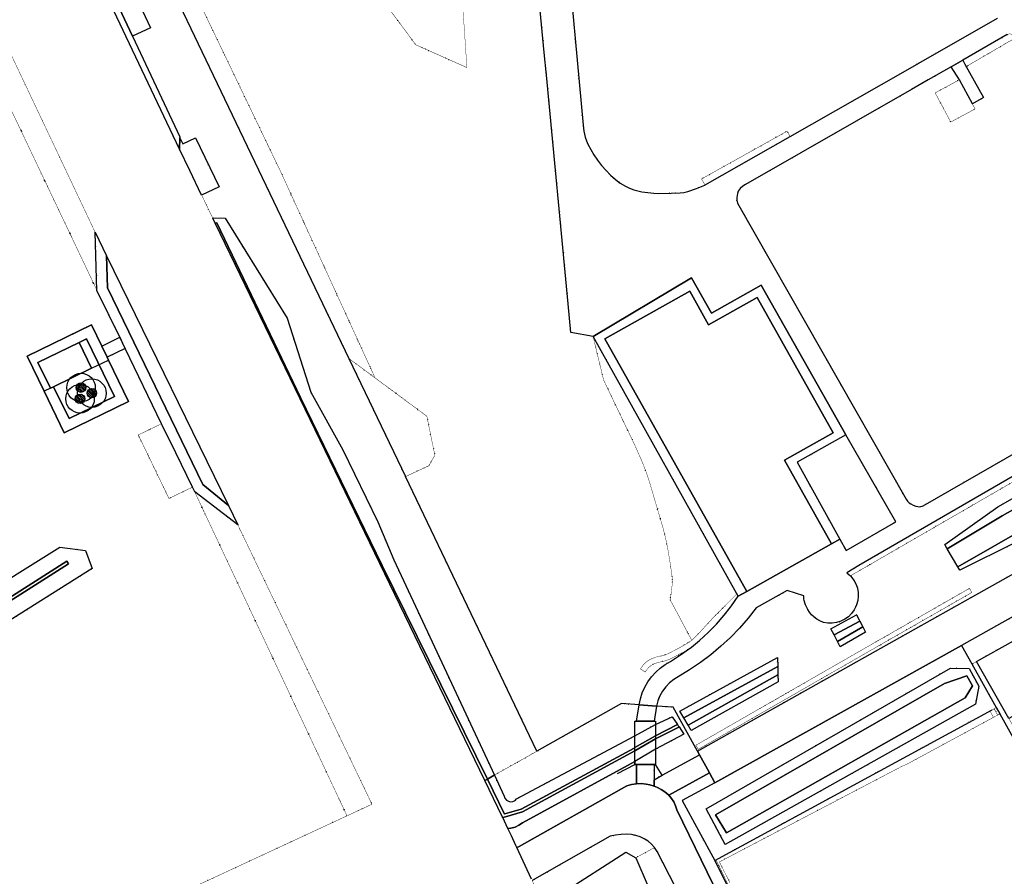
# Model space of a CAD drawing. Header units: millimetres. Extents: x 0 to 1134213, y -536989 to 313336.
# Tile 58 of 86: x 544705 to 647964, y -351230 to -261346. Entities that reach past the tile are written whole.
import ezdxf

# ---------------------------------------------------------------- set-up
doc = ezdxf.new("R2010")
doc.units = ezdxf.units.MM
doc.linetypes.add('DOT', pattern=[6.35, 0, -6.35])
for name, color, linetype in [('ondersteunendwaterdeel_oever_slootkant', 7, 'Continuous'), ('panden', 7, 'Continuous'), ('terreindeelbegroeid', 7, 'DOT'), ('terreindeelonbegroeid', 7, 'DOT'), ('waterdeel', 4, 'Continuous'), ('wegdeel_opstelplaats', 7, 'Continuous'), ('wegdeel_rijbaan', 7, 'Continuous'), ('wegdeel_voetpad', 7, 'Continuous')]:
    doc.layers.add(name, color=color, linetype=linetype)
for name, color, linetype, true_color in [('overbruggingsdeel_dek', 7, 'Continuous', 0xf121cb), ('plustopo_tuiblok', 7, 'Continuous', 0xbb1bc3), ('scheiding_doorgang', 7, 'Continuous', 0x8a193f), ('scheiding_hek', 7, 'Continuous', 0x8a193f)]:
    doc.layers.add(name, color=color, linetype=linetype, true_color=true_color)

# ---------------------------------------------------------------- blocks, each defined once
blk = doc.blocks.new('094')
at = {"color": 0, "linetype": 'Continuous'}
for p, q in [((0.092, -0.492), (-0.492, 0.092)), ((0.24, -0.44), (-0.44, 0.24)), ((0.354, -0.354), (-0.354, 0.354)), ((0.44, -0.24), (-0.24, 0.44)), ((0.492, -0.092), (-0.092, 0.492)), ((0.488, 0.112), (0.112, 0.488)), ((-0.112, -0.488), (-0.488, -0.112))]:
    blk.add_line(p, q, dxfattribs=at)
for radius in [1.5, 0.5]:
    blk.add_circle((0, 0), radius, dxfattribs=at)

msp = doc.modelspace()

# ---------------------------------------------------------------- linework, layer by layer
at = {"layer": 'ondersteunendwaterdeel_oever_slootkant'}
for points in [[(361524.7, -130483.6, 0), (387117.7, -177583.6, 0), (414404.7, -225807.6, 0), (431997.7, -204354.6, 0), (432664.7, -205533.6, 0), (433481.7, -206976.6, 0), (428184.7, -213988.6, 0), (428041.7, -214156.6, 0), (416422.7, -227767.6, 0), (428571.7, -249515.6, 0), (445135.7, -278563.6, 0), (453171.7, -293717.6, 0), (464988.7, -314660.6, 0), (487397.7, -355733.6, 0), (509636.7, -342552.6, 0), (528585.7, -330230.6, 0), (529923.7, -328542.6, 0), (548906.7, -316702.6, 0), (551616.7, -317055.6, 0), (552318.7, -318926.6, 0), (510773.7, -345108.6, 0), (501409.7, -350431.6, 0), (488413.7, -358286.6, 0)], [(487042.7, -357744.6, 0), (500897.7, -349006.6, 0), (509864.7, -343407.6, 0), (529409.7, -331417.6, 0), (549824.7, -318433.6, 0), (549663.7, -318179.6, 0), (529250.7, -331163.6, 0), (509706.7, -343152.6, 0), (500737.7, -348752.6, 0), (486889.7, -357486.6, 0)]]:
    msp.add_polyline3d(points, dxfattribs=at)
for points in [[(594482.5, -340614, 0), (594479.8, -340615.5, 0), (593749.3, -341024.2, 0), (582707.7, -318614.6, 0), (574163.7, -301002.6, 0), (565367.7, -282648.6, 0), (565215.7, -282712.6, 0), (564949.7, -282162.6, 0), (565023.7, -282126.6, 0), (566245.7, -282175.6, 0), (572765.7, -292670.6, 0), (575251.7, -300434.6, 0), (578598.7, -306468.6, 0), (582266.7, -314039.6, 0), (583927.7, -318005.6, 0)], [(643081.7, -318759.6, 0), (667136.7, -304960.6, 0), (675109.7, -300323.6, 0), (673434.7, -299219.6, 0), (666036.7, -303101.6, 0), (647751.7, -313391.6, 0), (641970.7, -316882.6, 0), (641722.7, -316402.6, 0), (647276.7, -312467.6, 0), (665354.7, -302151.6, 0), (672822.7, -298182.6, 0), (675256.7, -298306.6, 0), (676134.7, -299814.6, 0), (675635.7, -300956.6, 0), (667654.7, -305621.6, 0), (649207.7, -316171.6, 0), (643304.7, -319110.6, 0)], [(632827.7, -324463.6, 0), (630110.7, -325904.6, 0), (629781.7, -325266.6, 0), (632479.7, -323787.6, 0)], [(630459.7, -326583.6, 0), (633124.7, -325041.6, 0), (633421.7, -325618.6, 0), (630743.7, -327133.6, 0)], [(624204.7, -329206.6, 0), (614337.7, -334593.6, 0), (613929.7, -333901.6, 0), (624184.7, -328281.6, 0)], [(644270.7, -329413.6, 0), (645308.7, -331286.6, 0), (644939.7, -333166.6, 0), (618690.7, -347875.6, 0), (616701.7, -344153.6, 0), (642313.7, -329374.6, 0)], [(614803.7, -335384.6, 0), (624223.7, -330104.6, 0), (624238.7, -330828.6, 0), (615122.7, -335924.6, 0)], [(617684.7, -344791.6, 0), (618814.7, -346659.6, 0), (643843.7, -332497.6, 0), (644635.7, -331237.6, 0), (644022.7, -330198.6, 0), (641679.7, -330998.6, 0)], [(609143.7, -337767.6, 0), (597311.7, -344183.6, 0), (595583.7, -344688.6, 0), (595558.7, -344695.6, 0), (593749.7, -341024.6, 0), (594479.7, -340615.6, 0), (594482.7, -340613.6, 0), (595511.7, -342818.6, 0), (595596.7, -343044.6, 0), (595750.7, -343231.6, 0), (595956.7, -343356.6, 0), (596192.7, -343408.6, 0), (596432.7, -343380.6, 0), (596650.7, -343274.6, 0), (596821.7, -343104.6, 0), (609214.7, -336501.6, 0), (611376.7, -335291.6, 0), (613139.7, -334491.6, 0), (613685.7, -335304.6, 0), (611376.7, -336477.6, 0), (609214.7, -337728.6, 0)], [(596226.7, -346176.6, 0), (595901.7, -346208.6, 0), (595359.7, -345066.6, 0), (595667.7, -344976.6, 0), (597425.7, -344462.6, 0), (609215.7, -338069.6, 0), (611376.7, -336813.6, 0), (611444.7, -336779.6, 0), (613837.7, -335563.6, 0), (613853.7, -335554.6, 0), (614370.7, -336326.6, 0), (611376.7, -337895.6, 0), (609221.7, -339178.6, 0), (597424.7, -345604.6, 0), (597060.7, -345863.6, 0), (596657.7, -346056.6, 0)]]:
    msp.add_polyline3d(points, close=True, dxfattribs=at)
at = {"layer": 'overbruggingsdeel_dek'}
msp.add_polyline3d([(609373.7, -339482.6, 0), (609214.7, -339482.6, 0), (609221.7, -339178.6, 0), (609215.7, -338069.6, 0), (609214.7, -337899.6, 0), (609214.7, -337728.6, 0), (609214.7, -336501.6, 0), (609214.7, -334956.6, 0), (609373.7, -334956.6, 0), (611226.7, -334956.6, 0), (611376.7, -334956.6, 0), (611376.7, -335291.6, 0), (611376.7, -336477.6, 0), (611376.7, -336645.6, 0), (611376.7, -336813.6, 0), (611376.7, -337895.6, 0), (611376.7, -339482.6, 0), (611226.7, -339482.6, 0)], close=True, dxfattribs=at)
at = {"layer": 'panden'}
for points in [[(629839.7, -316342.6, 0), (620954.7, -321329.6, 0), (606085.7, -294831.6, 0), (614970.7, -289843.6, 0), (616948.7, -293369.6, 0), (622058.7, -290501.6, 0), (630025.7, -304699.6, 0), (624915.7, -307567.6, 0)], [(548258.7, -299853.6, 0), (547925.7, -300014.6, 0), (546616.7, -297315.6, 0), (550935.7, -295220.6, 0), (552244.7, -297919.6, 0)]]:
    msp.add_polyline3d(points, close=True, dxfattribs=at)
at = {"layer": 'scheiding_doorgang'}
for p, q in [((609655.7, -333241.6), (611487.7, -333372.6)), ((615990.7, -338476.6), (616821.7, -339978.6))]:
    msp.add_line(p, q, dxfattribs=at)
at = {"layer": 'scheiding_hek'}
for p, q in [((552244.7, -297919.6), (554016.7, -297060.6)), ((579231.7, -296899.6), (585156.7, -309288.6)), ((547925.7, -300014.6), (547269.7, -300333.6)), ((617594.7, -341427.6), (643475.7, -326997.6)), ((643475.7, -326997.6), (644566.7, -328949.6)), ((644566.7, -328949.6), (647125.7, -333526.6)), ((647125.7, -333526.6), (647495.7, -334188.6)), ((617590.7, -349564.6), (646677.7, -333769.6)), ((615777.7, -338089.6), (615990.7, -338476.6)), ((607404.7, -340458.6), (609214.7, -339482.6)), ((612093.7, -340616.6), (611376.7, -339482.6)), ((616821.7, -339978.6), (617029.7, -340368.6)), ((617029.7, -340368.6), (617594.7, -341427.6))]:
    msp.add_line(p, q, dxfattribs=at)
for points in [[(556509.7, -234194.6, 0), (551197.7, -238274.6, 0), (579231.7, -296899.6, 0)], [(545479.7, -296644.6, 0), (547269.7, -300333.6, 0), (549377.7, -304679.6, 0), (556125.7, -301405.6, 0), (554016.7, -297060.6, 0), (553868.7, -296754.6, 0), (553301.7, -295585.6, 0), (552227.7, -293371.6, 0), (545479.7, -296644.6, 0)], [(609655.7, -333241.6, 0), (607829.7, -333111.6, 0), (598938.7, -338109.6, 0), (585156.7, -309288.6, 0)], [(615777.7, -338089.6, 0), (615602.7, -337771.6, 0), (613233.7, -333497.6, 0), (611487.7, -333372.6, 0)], [(647495.7, -334188.6, 0), (652369.7, -342907.6, 0), (652722.7, -342714.6, 0)], [(617594.7, -341427.6, 0), (614192.7, -343273.6, 0), (617590.7, -349564.6, 0)]]:
    msp.add_polyline3d(points, dxfattribs=at)
at = {"layer": 'terreindeelbegroeid'}
for points in [[(556761.7, -236487.6, 0), (553700.7, -238856.6, 0), (553883.7, -239404.6, 0), (572057.7, -277261.6, 0), (581974.7, -298931.6, 0), (579232.7, -296899.6, 0), (551197.7, -238274.6, 0), (556509.7, -234194.6, 0)], [(552807.7, -289755.6, 0), (529122.7, -239892.6, 0), (531010.7, -238768.6, 0), (531303.7, -238594.6, 0), (552612.7, -283634.6, 0)], [(648999.7, -262979.6, 0), (649150.7, -263238.6, 0), (643976.7, -266258.6, 0), (643825.7, -265999.6, 0), (643679.7, -265737.6, 0), (643598.7, -265593.6, 0), (648275.7, -262914.6, 0), (648396.7, -262857.6, 0), (648524.7, -262820.6, 0), (648628.7, -262848.6, 0)], [(625502.7, -273611.6, 0), (616599.7, -278690.6, 0), (616570.7, -278702.6, 0), (616504.7, -278579.6, 0), (616358.7, -278317.6, 0), (616212.7, -278055.6, 0), (625185.7, -273048.6, 0), (625331.7, -273310.6, 0), (625477.7, -273572.6, 0)], [(619929.7, -321606.6, 0), (619879.7, -321656.6, 0), (618617.7, -322920.6, 0), (618136.7, -323373.6, 0), (618131.7, -323379.6, 0), (617662.7, -323851.6, 0), (617658.7, -323856.6, 0), (616955.7, -324605.6, 0), (616952.7, -324608.6, 0), (615927.7, -325740.6, 0), (615195.7, -326470.6, 0), (612914.7, -322202.6, 0), (612971.7, -321945.6, 0), (613071.7, -321216.6, 0), (613145.7, -320483.6, 0), (613154.7, -320143.6, 0), (613128.7, -319804.6, 0), (612920.7, -318368.6, 0), (612681.7, -316936.6, 0), (612499.7, -316020.6, 0), (612286.7, -315110.6, 0), (612134.7, -314535.6, 0), (610748.7, -309851.6, 0), (610398.7, -308799.6, 0), (610247.7, -308411.6, 0), (609995.7, -307766.6, 0), (609221.7, -306004.6, 0), (605941.7, -299160.6, 0), (604837.7, -294586.6, 0)], [(671556.7, -296719.6, 0), (631819.7, -319706.6, 0), (631674.7, -319559.6, 0), (631448.7, -319380.6, 0), (632706.7, -318612.6, 0), (671299.7, -296278.6, 0), (671355.7, -296373.6, 0), (671456.7, -296546.6, 0)], [(581974.7, -298931.6, 0), (587406.7, -302957.6, 0), (588242.7, -307059.6, 0), (587606.7, -308154.6, 0), (585156.7, -309288.6, 0), (583417.7, -305652.6, 0), (579232.7, -296899.6, 0)], [(641970.7, -316882.6, 0), (643081.7, -318759.6, 0), (643304.7, -319110.6, 0), (649207.7, -316171.6, 0), (667654.7, -305621.6, 0), (675635.7, -300956.6, 0), (676134.7, -299814.6, 0), (675256.7, -298306.6, 0), (672822.7, -298182.6, 0), (665354.7, -302151.6, 0), (647276.7, -312467.6, 0), (641722.7, -316402.6, 0)], [(562821.8, -310398.1, 0), (562429.8, -310585.5, 0), (560357.8, -311584.5, 0), (557144.8, -304918.5, 0), (559305.8, -303876.5, 0), (559591, -303738.9, 0), (559660.7, -303882.6, 0), (561069.7, -306786.6, 0)], [(636588.7, -314037.6, 0), (631379.7, -317040.6, 0), (630712.7, -315852.6, 0), (626225.7, -307768.6, 0), (631356.7, -304916.6, 0)], [(579030.7, -344884.6, 0), (563060.7, -310890.6, 0), (567578.7, -314352.6, 0), (581650.7, -343667.6, 0)], [(634321.7, -327309.6, 0), (615866.7, -337908.6, 0), (615741.7, -337691.6, 0), (615617.7, -337474.6, 0), (634073.7, -326875.6, 0), (644309.7, -321015.6, 0), (644433.7, -321232.6, 0), (644557.7, -321449.6, 0)], [(634321.7, -327309.6, 0), (644557.7, -321449.6, 0), (644433.7, -321232.6, 0), (644309.7, -321015.6, 0), (634073.7, -326875.6, 0), (615617.7, -337474.6, 0), (615741.7, -337691.6, 0), (615866.7, -337908.6, 0)], [(620056.7, -321833.6, 0), (619353.7, -322857.6, 0), (619239.7, -323005.6, 0), (618593.7, -323838.6, 0), (617777.7, -324775.6, 0), (616909.7, -325662.6, 0), (615991.7, -326499.6, 0), (615145.7, -327185.6, 0), (615027.7, -327281.6, 0), (614950.7, -327337.6, 0), (614216.7, -327765.6, 0), (614203.7, -327772.6, 0), (612941.7, -328424.6, 0), (612902.7, -328441.6, 0), (612353.7, -328632.6, 0), (612320.7, -328642.6, 0), (611616.7, -328800.6, 0), (611288.7, -328918.6, 0), (610982.7, -329072.6, 0), (610733.7, -329253.6, 0), (610524.7, -329480.6, 0), (610307.7, -329803.6, 0), (610058.7, -329635.6, 0), (609809.7, -329467.6, 0), (610039.7, -329126.6, 0), (610067.7, -329091.6, 0), (610311.7, -328825.6, 0), (610356.7, -328785.6, 0), (610649.7, -328572.6, 0), (610690.7, -328547.6, 0), (611034.7, -328374.6, 0), (611067.7, -328360.6, 0), (611430.7, -328229.6, 0), (611466.7, -328218.6, 0), (612172.7, -328060.6, 0), (612684.7, -327882.6, 0), (613920.7, -327243.6, 0), (614645.7, -326820.6, 0), (615195.7, -326470.6, 0), (615927.7, -325740.6, 0), (616952.7, -324608.6, 0), (616955.7, -324605.6, 0), (617658.7, -323856.6, 0), (617662.7, -323851.6, 0), (618131.7, -323379.6, 0), (618136.7, -323373.6, 0), (618617.7, -322920.6, 0), (619879.7, -321656.6, 0), (619929.7, -321606.6, 0)], [(633124.7, -325041.6, 0), (632827.7, -324463.6, 0), (632479.7, -323787.6, 0), (629781.7, -325266.6, 0), (630110.7, -325904.6, 0), (630459.7, -326583.6, 0), (630743.7, -327133.6, 0), (633421.7, -325618.6, 0)], [(644566.7, -328949.6, 0), (647122.7, -333521.6, 0), (617724.7, -349491.6, 0), (617590.7, -349564.6, 0), (614192.7, -343273.6, 0), (617594.7, -341427.6, 0), (643475.7, -326997.6, 0)], [(624223.7, -330104.6, 0), (624204.7, -329206.6, 0), (624184.7, -328281.6, 0), (613929.7, -333901.6, 0), (614337.7, -334593.6, 0), (614803.7, -335384.6, 0), (615122.7, -335924.6, 0), (624238.7, -330828.6, 0)], [(616701.7, -344153.6, 0), (618690.7, -347875.6, 0), (644939.7, -333166.6, 0), (645308.7, -331286.6, 0), (644270.7, -329413.6, 0), (642313.7, -329374.6, 0)], [(609655.7, -333241.6, 0), (609373.7, -334956.6, 0), (611226.7, -334956.6, 0), (611487.7, -333372.6, 0), (613233.7, -333497.6, 0), (615602.7, -337771.6, 0), (615777.7, -338089.6, 0), (615990.7, -338476.6, 0), (612093.7, -340616.6, 0), (611226.7, -341092.6, 0), (611226.7, -339482.6, 0), (609373.7, -339482.6, 0), (609214.7, -339482.6, 0), (609221.7, -339178.6, 0), (611376.7, -337895.6, 0), (614370.7, -336326.6, 0), (613853.7, -335554.6, 0), (613769.7, -335429.6, 0), (613685.7, -335304.6, 0), (613139.7, -334491.6, 0), (611376.7, -335291.6, 0), (609214.7, -336501.6, 0), (596821.7, -343104.6, 0), (596650.7, -343274.6, 0), (596432.7, -343380.6, 0), (596192.7, -343408.6, 0), (595956.7, -343356.6, 0), (595750.7, -343231.6, 0), (595596.7, -343044.6, 0), (595511.7, -342818.6, 0), (594482.7, -340613.6, 0), (598938.7, -338109.6, 0), (599573.7, -337752.6, 0), (607829.7, -333111.6, 0)], [(647495.7, -334188.6, 0), (647270.5, -334310.5, 0), (646897.5, -333650.4, 0), (647125.7, -333526.6, 0)], [(647050.7, -334429.6, 0), (646830.9, -334548.7, 0), (646458, -333888.9, 0), (646677.7, -333769.6, 0), (646897.5, -333650.4, 0), (647270.5, -334310.5, 0)], [(598453.7, -351684.6, 0), (606622.7, -347033.6, 0), (607205.7, -346922.6, 0), (607794.7, -346850.6, 0), (608387.7, -346820.6, 0), (608862.7, -346846.6, 0), (609329.7, -346934.6, 0), (609781.7, -347082.6, 0), (610209.7, -347289.6, 0), (610606.7, -347550.6, 0), (610966.7, -347860.6, 0), (611282.7, -348215.6, 0), (609324.7, -349274.6, 0), (608262.7, -348706.6, 0), (601529.7, -353046.6, 0), (599611.7, -354167.6, 0)]]:
    msp.add_polyline3d(points, close=True, dxfattribs=at)
for points in [[(596814.7, -234284.6, 0), (599722.7, -264782.6, 0), (599948.7, -267155.6, 0), (602234.7, -291148.6, 0), (602504.7, -294177.6, 0), (604837.7, -294586.6, 0), (605941.7, -299160.6, 0), (609221.7, -306004.6, 0), (609995.7, -307766.6, 0), (610247.7, -308411.6, 0), (610398.7, -308799.6, 0), (610748.7, -309851.6, 0), (612134.7, -314535.6, 0), (612286.7, -315110.6, 0), (612499.7, -316020.6, 0), (612681.7, -316936.6, 0), (612920.7, -318368.6, 0), (613128.7, -319804.6, 0), (613154.7, -320143.6, 0), (613145.7, -320483.6, 0), (613071.7, -321216.6, 0), (612971.7, -321945.6, 0), (612914.7, -322202.6, 0), (615195.7, -326470.6, 0), (614645.7, -326820.6, 0), (613920.7, -327243.6, 0), (612684.7, -327882.6, 0), (612172.7, -328060.6, 0), (611466.7, -328218.6, 0), (611430.7, -328229.6, 0), (611067.7, -328360.6, 0), (611034.7, -328374.6, 0), (610690.7, -328547.6, 0), (610649.7, -328572.6, 0), (610356.7, -328785.6, 0), (610311.7, -328825.6, 0), (610067.7, -329091.6, 0), (610039.7, -329126.6, 0), (609809.7, -329467.6, 0), (610058.7, -329635.6, 0), (610307.7, -329803.6, 0), (610524.7, -329480.6, 0), (610733.7, -329253.6, 0), (610982.7, -329072.6, 0), (611288.7, -328918.6, 0), (611616.7, -328800.6, 0), (612320.7, -328642.6, 0), (612353.7, -328632.6, 0), (612902.7, -328441.6, 0), (612941.7, -328424.6, 0), (614203.7, -327772.6, 0), (614216.7, -327765.6, 0), (614950.7, -327337.6, 0), (614019.7, -328006.6, 0), (612972.7, -328672.6, 0), (612410.7, -329000.6, 0), (611885.7, -329384.6, 0), (611402.7, -329820.6, 0), (610968.7, -330304.6, 0), (610586.7, -330830.6, 0), (610260.7, -331394.6, 0), (609995.7, -331987.6, 0), (609793.7, -332606.6, 0), (609655.7, -333241.6, 0), (607829.7, -333111.6, 0), (599573.7, -337752.6, 0), (598938.7, -338109.6, 0), (585156.7, -309288.6, 0), (587606.7, -308154.6, 0), (588242.7, -307059.6, 0), (587406.7, -302957.6, 0), (581974.7, -298931.6, 0), (572057.7, -277261.6, 0), (553883.7, -239404.6, 0)], [(551197.7, -238274.6, 0), (579231.7, -296899.6, 0), (585156.7, -309288.6, 0), (598938.7, -338109.6, 0), (594482.5, -340614, 0), (583927.7, -318005.6, 0), (582266.7, -314039.6, 0), (578598.7, -306468.6, 0), (575251.7, -300434.6, 0), (572765.7, -292670.6, 0), (566245.7, -282175.6, 0), (565023.7, -282126.6, 0), (564949.7, -282162.6, 0), (563832.7, -279853.6, 0), (563788.1, -279760.5, 0), (565624.8, -278879.5, 0), (563134.8, -273751.5, 0), (561821.8, -274389.5, 0), (561513.4, -273731.9, 0), (561515.7, -273649.6, 0), (556536.8, -263077.9, 0), (558423.8, -262193.5, 0), (557023.8, -259205.5, 0)], [(529122.7, -239892.6, 0), (552807.7, -289755.6, 0), (555190.7, -294668.6, 0), (553301.7, -295585.6, 0), (552227.7, -293371.6, 0), (545479.7, -296644.6, 0), (547269.7, -300333.6, 0), (549377.7, -304679.6, 0), (556125.7, -301405.6, 0), (554016.7, -297060.6, 0), (553868.7, -296754.6, 0), (555758.7, -295838.6, 0), (559590.7, -303738.6, 0), (559305.7, -303876.6, 0), (557144.7, -304918.6, 0), (560357.7, -311584.6, 0), (562429.7, -310585.6, 0), (562821.7, -310398.6, 0), (563060.7, -310890.6, 0), (579030.7, -344884.6, 0), (500622.7, -381307.6, 0)], [(647258.7, -261198.6, 0), (639012.7, -265903.6, 0), (637344.7, -266854.6, 0), (625502.7, -273611.6, 0), (625477.7, -273572.6, 0), (625331.7, -273310.6, 0), (625185.7, -273048.6, 0), (616212.7, -278055.6, 0), (616358.7, -278317.6, 0), (616504.7, -278579.6, 0), (616570.7, -278702.6, 0), (615691.7, -279053.6, 0), (614765.7, -279368.6, 0), (614368.7, -279465.6, 0), (613962.7, -279512.6, 0), (613030.7, -279553.6, 0), (611657.7, -279570.6, 0), (611217.7, -279545.6, 0), (610581.7, -279483.6, 0), (609949.7, -279393.6, 0), (609531.7, -279312.6, 0), (609120.7, -279204.6, 0), (608666.7, -279041.6, 0), (608234.7, -278827.6, 0), (607692.7, -278487.6, 0), (607182.7, -278101.6, 0), (606672.7, -277652.6, 0), (606193.7, -277171.6, 0), (605734.7, -276650.6, 0), (605310.7, -276100.6, 0), (604922.7, -275512.6, 0), (604300.7, -274413.6, 0), (604131.7, -274044.6, 0), (604008.7, -273658.6, 0), (603877.7, -273044.6, 0), (603796.7, -272422.6, 0), (601948.7, -252305.6, 0)], [(582441.7, -258840.6, 0), (586234.7, -263975.6, 0), (591604.7, -266370.6, 0), (590944.7, -256546.6, 0)], [(590944.7, -256546.6, 0), (591604.7, -266370.6, 0), (586234.7, -263975.6, 0), (582441.7, -258840.6, 0)], [(666992.7, -296501.6, 0), (639454.7, -312361.6, 0), (639100.7, -312444.6, 0), (638884.7, -312427.6, 0), (638673.7, -312381.6, 0), (638415.7, -312280.6, 0), (638166.7, -312157.6, 0), (637983.7, -312035.6, 0), (637826.7, -311881.6, 0), (637655.7, -311651.6, 0), (620000.7, -280581.6, 0), (619910.7, -280300.6, 0), (619902.7, -279991.6, 0), (619988.7, -279573.6, 0), (620068.7, -279342.6, 0), (620152.7, -279184.6, 0), (620268.7, -279049.6, 0), (620540.7, -278825.6, 0), (620836.7, -278633.6, 0), (638222.7, -268673.6, 0), (639973.7, -267670.6, 0), (642403.7, -266278.6, 0), (643253.7, -267654.6, 0), (640713.7, -269023.6, 0), (642346.7, -272085.6, 0), (642445.7, -272032.6, 0), (644898.7, -270709.6, 0), (644614.7, -270181.6, 0), (645794.7, -269521.6, 0), (643825.7, -265999.6, 0), (643976.7, -266258.6, 0), (649150.7, -263238.6, 0)], [(678898.7, -302683.6, 0), (644413.7, -322011.6, 0), (634463.7, -327598.6, 0), (615777.7, -338089.6, 0), (615602.7, -337771.6, 0), (613233.7, -333497.6, 0), (611487.7, -333372.6, 0), (611625.7, -332819.6, 0), (611835.7, -332288.6, 0), (612112.7, -331789.6, 0), (612452.7, -331331.6, 0), (612850.7, -330922.6, 0), (613298.7, -330568.6, 0), (614960.7, -329569.6, 0), (616093.7, -328801.6, 0), (617185.7, -327977.6, 0), (618234.7, -327097.6, 0), (619235.7, -326164.6, 0), (620187.7, -325180.6, 0), (621087.7, -324149.6, 0), (621933.7, -323073.6, 0), (625203.7, -321238.6, 0), (626939.7, -321812.6, 0), (626939.7, -322132.6, 0), (626999.7, -322446.6, 0), (627108.7, -322749.6, 0), (627343.7, -323233.6, 0), (627518.7, -323518.6, 0), (627730.7, -323777.6, 0), (627975.7, -324005.6, 0), (628290.7, -324236.6, 0), (628628.7, -324429.6, 0), (628987.7, -324583.6, 0), (629447.7, -324668.6, 0), (629916.7, -324677.6, 0), (630379.7, -324611.6, 0), (630826.7, -324471.6, 0), (631244.7, -324260.6, 0), (631623.7, -323985.6, 0), (631952.7, -323652.6, 0), (632224.7, -323271.6, 0), (632364.7, -323005.6, 0), (632476.7, -322726.6, 0), (632596.7, -322305.6, 0), (632652.7, -321871.6, 0), (632641.7, -321433.6, 0), (632565.7, -321008.6, 0), (632426.7, -320600.6, 0), (632229.7, -320217.6, 0), (631976.7, -319867.6, 0), (631819.7, -319706.6, 0), (671556.7, -296719.6, 0)], [(648925.7, -326514.6, 0), (645030.7, -328705.6, 0), (644566.7, -328949.6, 0), (643475.7, -326997.6, 0), (679696.7, -306660.6, 0)], [(510773.7, -345108.6, 0), (552318.7, -318926.6, 0), (551616.7, -317055.6, 0), (548906.7, -316702.6, 0), (529923.7, -328542.6, 0)], [(705643.7, -415469.6, 0), (662387.7, -337430.6, 0), (652722.7, -342714.6, 0), (652369.7, -342907.6, 0), (647915.7, -334940.6, 0), (647125.7, -333526.6, 0), (647122.7, -333521.6, 0), (644566.7, -328949.6, 0), (645030.7, -328705.6, 0), (648432.7, -334654.6, 0), (652618.7, -342211.6, 0), (657541.7, -339484.6, 0), (656827.7, -338196.6, 0), (663154.7, -334689.6, 0), (705876.7, -411764.6, 0)], [(619114.8, -352348.5, 0), (618083.8, -350228.5, 0), (617725.2, -349491.5, 0), (646458, -333888.9, 0), (646830.9, -334548.7, 0), (642181.7, -337066.6, 0), (637700.7, -339487.6, 0), (637302.7, -339648.6, 0), (618085.7, -349717.6, 0), (618256.7, -350056.6, 0), (618526.7, -350591.6, 0), (619170.7, -351866.6, 0)], [(610623.7, -352284.6, 0), (609324.7, -349274.6, 0), (611282.7, -348215.6, 0), (611549.7, -348609.6, 0), (615391.7, -356103.6, 0)]]:
    msp.add_polyline3d(points, dxfattribs=at)
at = {"layer": 'terreindeelonbegroeid'}
msp.add_polyline3d([(644614.7, -270181.6, 0), (644898.7, -270709.6, 0), (642445.7, -272032.6, 0), (642346.7, -272085.6, 0), (640713.7, -269023.6, 0), (643253.7, -267654.6, 0)], close=True, dxfattribs=at)
at = {"layer": 'waterdeel'}
for points in [[(593749.3, -341024.2, 0), (593496.8, -341165.5, 0), (565215.7, -282712.6, 0), (565367.7, -282648.6, 0), (574163.7, -301002.6, 0), (582707.7, -318614.6, 0)], [(643081.7, -318759.6, 0), (641970.7, -316882.6, 0), (647751.7, -313391.6, 0), (666036.7, -303101.6, 0), (673434.7, -299219.6, 0), (675109.7, -300323.6, 0), (667136.7, -304960.6, 0)], [(487035.7, -357748.6, 0), (487033.7, -357744.6, 0), (486962.7, -357617.6, 0), (486889.7, -357486.6, 0), (500737.7, -348752.6, 0), (509706.7, -343152.6, 0), (529250.7, -331163.6, 0), (549663.7, -318179.6, 0), (549824.7, -318433.6, 0), (529409.7, -331417.6, 0), (509864.7, -343407.6, 0), (500897.7, -349006.6, 0), (487042.7, -357744.6, 0)], [(633124.7, -325041.6, 0), (630459.7, -326583.6, 0), (630110.7, -325904.6, 0), (632827.7, -324463.6, 0)], [(624223.7, -330104.6, 0), (614803.7, -335384.6, 0), (614337.7, -334593.6, 0), (624204.7, -329206.6, 0)], [(617684.7, -344791.6, 0), (641679.7, -330998.6, 0), (644022.7, -330198.6, 0), (644635.7, -331237.6, 0), (643843.7, -332497.6, 0), (618814.7, -346659.6, 0)], [(597425.7, -344462.6, 0), (595667.7, -344976.6, 0), (595359.7, -345066.6, 0), (595311.7, -344964.6, 0), (593496.7, -341165.6, 0), (593749.7, -341024.6, 0), (595558.7, -344695.6, 0), (595583.7, -344688.6, 0), (597311.7, -344183.6, 0), (609143.7, -337767.6, 0), (609214.7, -337728.6, 0), (611376.7, -336477.6, 0), (613685.7, -335304.6, 0), (613769.7, -335429.6, 0), (613853.7, -335554.6, 0), (613837.7, -335563.6, 0), (611444.7, -336779.6, 0), (611376.7, -336813.6, 0), (609215.7, -338069.6, 0)], [(601208.7, -357591.6, 0), (600059.7, -355126.6, 0), (599907.7, -354802.6, 0), (599611.7, -354167.6, 0), (601529.7, -353046.6, 0), (608262.7, -348706.6, 0), (609324.7, -349274.6, 0), (610623.7, -352284.6, 0), (605987.7, -354721.6, 0), (603138.7, -356645.6, 0), (602057.7, -357688.6, 0), (601533.7, -358289.6, 0)]]:
    msp.add_polyline3d(points, close=True, dxfattribs=at)
at = {"layer": 'wegdeel_opstelplaats'}
for points in [[(556536.8, -263077.9, 0), (555130.7, -260092.3, 0), (557023.8, -259205.5, 0), (558423.8, -262193.5, 0)], [(563788.1, -279760.5, 0), (562540.7, -277158.6, 0), (561480.7, -274927.6, 0), (561513.4, -273731.9, 0), (561821.8, -274389.5, 0), (563134.8, -273751.5, 0), (565624.8, -278879.5, 0)], [(553820.7, -286111.6, 0), (566589.7, -312321.6, 0), (563914.7, -310120.6, 0), (553902.7, -289494.6, 0)], [(654230.7, -331442.6, 0), (653355.7, -331927.6, 0), (648432.7, -334654.6, 0), (645030.7, -328705.6, 0), (648925.7, -326514.6, 0), (653551.7, -330218.6, 0)], [(611487.7, -333372.6, 0), (611226.7, -334956.6, 0), (609373.7, -334956.6, 0), (609655.7, -333241.6, 0)], [(611226.7, -341092.6, 0), (611226.7, -341770.6, 0), (610789.7, -341631.6, 0), (610392.7, -341549.6, 0), (609881.7, -341501.6, 0), (609373.7, -341513.6, 0), (609373.7, -339482.6, 0), (611226.7, -339482.6, 0)]]:
    msp.add_polyline3d(points, close=True, dxfattribs=at)
at = {"layer": 'wegdeel_rijbaan'}
for points in [[(671299.7, -296278.6, 0), (632706.7, -318612.6, 0), (631448.7, -319380.6, 0), (631674.7, -319559.6, 0), (631819.7, -319706.6, 0), (631976.7, -319867.6, 0), (632229.7, -320217.6, 0), (632426.7, -320600.6, 0), (632565.7, -321008.6, 0), (632641.7, -321433.6, 0), (632652.7, -321871.6, 0), (632596.7, -322305.6, 0), (632476.7, -322726.6, 0), (632364.7, -323005.6, 0), (632224.7, -323271.6, 0), (631952.7, -323652.6, 0), (631623.7, -323985.6, 0), (631244.7, -324260.6, 0), (630826.7, -324471.6, 0), (630379.7, -324611.6, 0), (629916.7, -324677.6, 0), (629447.7, -324668.6, 0), (628987.7, -324583.6, 0), (628628.7, -324429.6, 0), (628290.7, -324236.6, 0), (627975.7, -324005.6, 0), (627730.7, -323777.6, 0), (627518.7, -323518.6, 0), (627343.7, -323233.6, 0), (627108.7, -322749.6, 0), (626999.7, -322446.6, 0), (626939.7, -322132.6, 0), (626939.7, -321812.6, 0), (625203.7, -321238.6, 0), (621933.7, -323073.6, 0), (621087.7, -324149.6, 0), (620187.7, -325180.6, 0), (619235.7, -326164.6, 0), (618234.7, -327097.6, 0), (617185.7, -327977.6, 0), (616093.7, -328801.6, 0), (614960.7, -329569.6, 0), (613298.7, -330568.6, 0), (612850.7, -330922.6, 0), (612452.7, -331331.6, 0), (612112.7, -331789.6, 0), (611835.7, -332288.6, 0), (611625.7, -332819.6, 0), (611487.7, -333372.6, 0), (609655.7, -333241.6, 0), (609793.7, -332606.6, 0), (609995.7, -331987.6, 0), (610260.7, -331394.6, 0), (610586.7, -330830.6, 0), (610968.7, -330304.6, 0), (611402.7, -329820.6, 0), (611885.7, -329384.6, 0), (612410.7, -329000.6, 0), (612972.7, -328672.6, 0), (614019.7, -328006.6, 0), (614950.7, -327337.6, 0), (615027.7, -327281.6, 0), (615145.7, -327185.6, 0), (615991.7, -326499.6, 0), (616909.7, -325662.6, 0), (617777.7, -324775.6, 0), (618593.7, -323838.6, 0), (619239.7, -323005.6, 0), (619353.7, -322857.6, 0), (620056.7, -321833.6, 0), (620954.7, -321329.6, 0), (629839.7, -316342.6, 0), (630712.7, -315852.6, 0), (631379.7, -317040.6, 0), (636588.7, -314037.6, 0), (631356.7, -304916.6, 0), (622451.7, -289214.6, 0), (617273.7, -292153.6, 0), (615150.7, -288439.6, 0), (604837.7, -294586.6, 0), (602504.7, -294177.6, 0), (602234.7, -291148.6, 0), (599948.7, -267155.6, 0), (599722.7, -264782.6, 0), (596814.7, -234284.6, 0)], [(601948.7, -252305.6, 0), (603796.7, -272422.6, 0), (603877.7, -273044.6, 0), (604008.7, -273658.6, 0), (604131.7, -274044.6, 0), (604300.7, -274413.6, 0), (604922.7, -275512.6, 0), (605310.7, -276100.6, 0), (605734.7, -276650.6, 0), (606193.7, -277171.6, 0), (606672.7, -277652.6, 0), (607182.7, -278101.6, 0), (607692.7, -278487.6, 0), (608234.7, -278827.6, 0), (608666.7, -279041.6, 0), (609120.7, -279204.6, 0), (609531.7, -279312.6, 0), (609949.7, -279393.6, 0), (610581.7, -279483.6, 0), (611217.7, -279545.6, 0), (611657.7, -279570.6, 0), (613030.7, -279553.6, 0), (613962.7, -279512.6, 0), (614368.7, -279465.6, 0), (614765.7, -279368.6, 0), (615691.7, -279053.6, 0), (616570.7, -278702.6, 0), (616599.7, -278690.6, 0), (625502.7, -273611.6, 0), (637344.7, -266854.6, 0), (639012.7, -265903.6, 0), (647258.7, -261198.6, 0)], [(648275.7, -262914.6, 0), (643598.7, -265593.6, 0), (642403.7, -266278.6, 0), (639973.7, -267670.6, 0), (638222.7, -268673.6, 0), (620836.7, -278633.6, 0), (620540.7, -278825.6, 0), (620268.7, -279049.6, 0), (620152.7, -279184.6, 0), (620068.7, -279342.6, 0), (619988.7, -279573.6, 0), (619902.7, -279991.6, 0), (619910.7, -280300.6, 0), (620000.7, -280581.6, 0), (637655.7, -311651.6, 0), (637826.7, -311881.6, 0), (637983.7, -312035.6, 0), (638166.7, -312157.6, 0), (638415.7, -312280.6, 0), (638673.7, -312381.6, 0), (638884.7, -312427.6, 0), (639100.7, -312444.6, 0), (639454.7, -312361.6, 0), (666992.7, -296501.6, 0)], [(598378.7, -351523.6, 0), (596834.7, -348211.6, 0), (597091.7, -348084.6, 0), (608365.7, -341719.6, 0), (608861.7, -341586.6, 0), (609373.7, -341513.6, 0), (609881.7, -341501.6, 0), (610392.7, -341549.6, 0), (610789.7, -341631.6, 0), (611226.7, -341770.6, 0), (611588.7, -341921.6, 0), (611984.7, -342127.6, 0), (612362.7, -342366.6, 0), (612583.7, -342540.6, 0), (612789.7, -342732.6, 0), (613070.7, -343063.6, 0), (613303.7, -343428.6, 0), (613485.7, -343821.6, 0), (613612.7, -344236.6, 0), (623195.7, -363942.6, 0)], [(615391.7, -356103.6, 0), (611549.7, -348609.6, 0), (611282.7, -348215.6, 0), (610966.7, -347860.6, 0), (610606.7, -347550.6, 0), (610209.7, -347289.6, 0), (609781.7, -347082.6, 0), (609329.7, -346934.6, 0), (608862.7, -346846.6, 0), (608387.7, -346820.6, 0), (607794.7, -346850.6, 0), (607205.7, -346922.6, 0), (606622.7, -347033.6, 0), (598453.7, -351684.6, 0)]]:
    msp.add_polyline3d(points, dxfattribs=at)
at = {"layer": 'wegdeel_voetpad'}
for points in [[(555130.7, -260092.3, 0), (556536.8, -263077.9, 0), (561515.7, -273649.6, 0), (561513.4, -273731.9, 0), (561480.7, -274927.6, 0), (551292.7, -253470.6, 0), (552577.7, -254671.6, 0)], [(643825.7, -265999.6, 0), (645794.7, -269521.6, 0), (644614.7, -270181.6, 0), (643253.7, -267654.6, 0), (642403.7, -266278.6, 0), (643598.7, -265593.6, 0), (643679.7, -265737.6, 0)], [(553820.7, -286111.6, 0), (553902.7, -289494.6, 0), (563914.7, -310120.6, 0), (566589.7, -312321.6, 0), (567578.7, -314352.6, 0), (563060.7, -310890.6, 0), (562821.8, -310398.1, 0), (561069.7, -306786.6, 0), (559660.7, -303882.6, 0), (559591, -303738.9, 0), (555758.4, -295838.2, 0), (555191, -294668.6, 0), (552807.7, -289755.6, 0), (552612.7, -283634.6, 0)], [(631356.7, -304916.6, 0), (626225.7, -307768.6, 0), (630712.7, -315852.6, 0), (629839.7, -316342.6, 0), (624915.7, -307567.6, 0), (630025.7, -304699.6, 0), (622058.7, -290501.6, 0), (616948.7, -293369.6, 0), (614970.7, -289843.6, 0), (606085.7, -294831.6, 0), (620954.7, -321329.6, 0), (620056.7, -321833.6, 0), (619929.7, -321606.6, 0), (604837.7, -294586.6, 0), (615150.7, -288439.6, 0), (617273.7, -292153.6, 0), (622451.7, -289214.6, 0)], [(553301.7, -295585.6, 0), (553868.7, -296754.6, 0), (554016.7, -297060.6, 0), (556125.7, -301405.6, 0), (549377.7, -304679.6, 0), (547269.7, -300333.6, 0), (545479.7, -296644.6, 0), (552227.7, -293371.6, 0)], [(550935.7, -295220.6, 0), (546616.7, -297315.6, 0), (547925.7, -300014.6, 0), (548258.7, -299853.6, 0), (549886.7, -303209.6, 0), (554655.7, -300896.6, 0), (551717.7, -294840.6, 0)], [(554655.7, -300896.6, 0), (549886.7, -303209.6, 0), (548258.7, -299853.6, 0), (552244.7, -297919.6, 0), (550935.7, -295220.6, 0), (551717.7, -294840.6, 0)], [(555758.7, -295838.6, 0), (553868.7, -296754.6, 0), (553301.7, -295585.6, 0), (555190.7, -294668.6, 0), (555499.7, -295304.6, 0)], [(617029.7, -340368.6, 0), (612789.7, -342732.6, 0), (612583.7, -342540.6, 0), (612362.7, -342366.6, 0), (611984.7, -342127.6, 0), (611588.7, -341921.6, 0), (611226.7, -341770.6, 0), (611226.7, -341092.6, 0), (612093.7, -340616.6, 0), (615990.7, -338476.6, 0), (616821.7, -339978.6, 0)], [(609373.7, -339482.6, 0), (609373.7, -341513.6, 0), (608861.7, -341586.6, 0), (608365.7, -341719.6, 0), (597091.7, -348084.6, 0), (596834.7, -348211.6, 0), (596728.7, -347984.6, 0), (596265.7, -346989.6, 0), (595904.7, -346214.6, 0), (595901.7, -346208.6, 0), (596226.7, -346176.6, 0), (596657.7, -346056.6, 0), (597060.7, -345863.6, 0), (597424.7, -345604.6, 0), (609221.7, -339178.6, 0), (609214.7, -339482.6, 0)]]:
    msp.add_polyline3d(points, close=True, dxfattribs=at)
for points in [[(679696.7, -306660.6, 0), (643475.7, -326997.6, 0), (617594.7, -341427.6, 0), (617029.7, -340368.6, 0), (616821.7, -339978.6, 0), (615990.7, -338476.6, 0), (615777.7, -338089.6, 0), (634463.7, -327598.6, 0), (644413.7, -322011.6, 0), (678898.7, -302683.6, 0)], [(623195.7, -363942.6, 0), (613612.7, -344236.6, 0), (613485.7, -343821.6, 0), (613303.7, -343428.6, 0), (613070.7, -343063.6, 0), (612789.7, -342732.6, 0), (617029.7, -340368.6, 0), (617594.7, -341427.6, 0), (614192.7, -343273.6, 0), (617590.7, -349564.6, 0), (617922.7, -350227.6, 0), (618190.7, -350763.6, 0), (618830.7, -352041.6, 0)]]:
    msp.add_polyline3d(points, dxfattribs=at)

# ---------------------------------------------------------------- block references
at = {"layer": 'plustopo_tuiblok', "xscale": 1000, "yscale": 1000, "zscale": 1000}
for p in [(551137, -299949), (552274.7, -300531), (551031.1, -301126.4)]:
    msp.add_blockref('094', p, dxfattribs=at)

doc.saveas('drawing.dxf')
